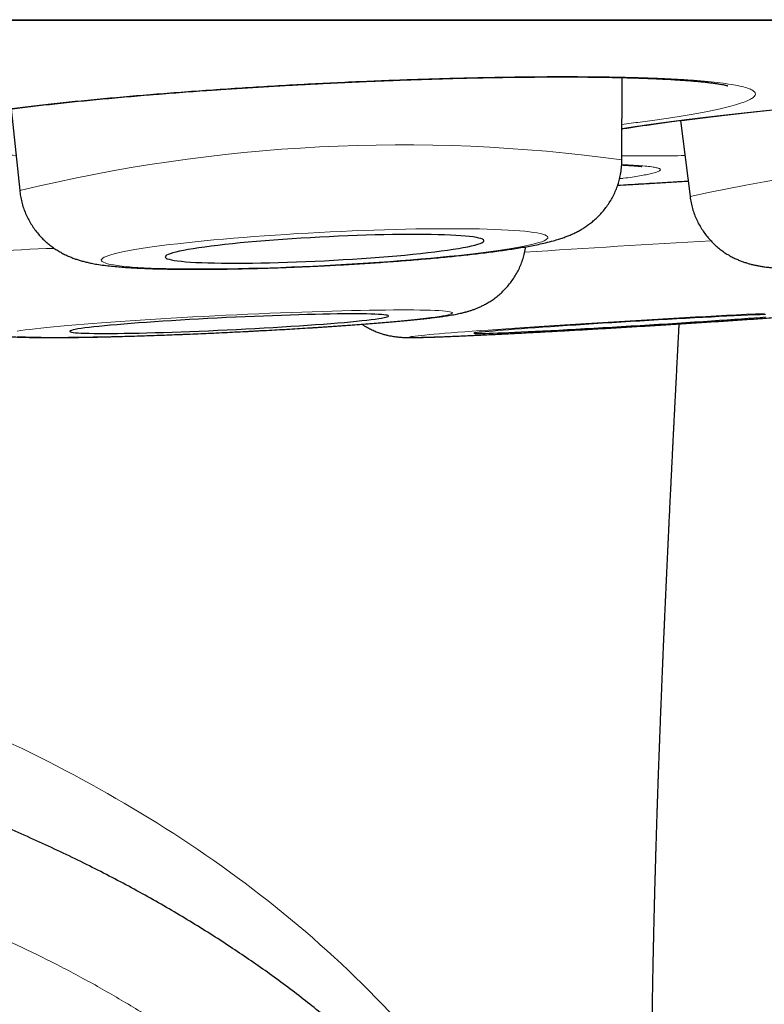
# Model space of a CAD drawing. Header units: millimetres. Extents: x 8 to 315, y 12 to 486.
# Tile 24 of 256: x 176.44 to 179.3, y 182.66 to 186.44. Entities that reach past the tile are written whole.
import ezdxf

# ---------------------------------------------------------------- set-up
doc = ezdxf.new("R2010")
doc.units = ezdxf.units.MM

msp = doc.modelspace()

# ---------------------------------------------------------------- linework, layer by layer
at = {"color": 252, "linetype": 'Continuous', "lineweight": 0}
msp.add_line((154.2591, 186.4406), (187.6547, 186.4406), dxfattribs=at)
at = {"color": 7, "linetype": 'Continuous', "lineweight": 30}
for p, q in [((154.2894, 186.4383), (187.6243, 186.4383)), ((178.7508, 185.9021), (178.7513, 186.2182)), ((176.4041, 186.0981), (176.4366, 185.7842)), ((178.9763, 186.0534), (179.0124, 185.7615))]:
    msp.add_line(p, q, dxfattribs=at)
at = {"color": 252, "linetype": 'Continuous', "lineweight": 0, "flags": 128}
for points in [[(177.6081, 185.4963), (177.6505, 185.4985), (177.6929, 185.5009), (177.735, 185.5034), (177.7768, 185.5061), (177.8182, 185.5089), (177.859, 185.5118), (177.8993, 185.5149), (177.9389, 185.518), (177.9776, 185.5213), (178.0154, 185.5246), (178.0523, 185.5281), (178.088, 185.5316), (178.1226, 185.5352), (178.1559, 185.5388), (178.1879, 185.5425), (178.2185, 185.5463), (178.2475, 185.55), (178.275, 185.5539), (178.3009, 185.5577), (178.3251, 185.5615), (178.3475, 185.5653), (178.3681, 185.5691), (178.3869, 185.5729), (178.4037, 185.5767), (178.4186, 185.5804), (178.4315, 185.5841), (178.4424, 185.5877), (178.4513, 185.5913), (178.4581, 185.5947), (178.4628, 185.5981), (178.4654, 185.6014), (178.4659, 185.6046), (178.4643, 185.6077), (178.4607, 185.6107), (178.4549, 185.6135), (178.4471, 185.6162), (178.4372, 185.6188), (178.4253, 185.6212), (178.4114, 185.6235), (178.3955, 185.6257), (178.3777, 185.6276), (178.358, 185.6294), (178.3365, 185.6311), (178.3132, 185.6325), (178.2882, 185.6338), (178.2615, 185.6349), (178.2332, 185.6359), (178.2034, 185.6366), (178.1721, 185.6372), (178.1394, 185.6375), (178.1055, 185.6377), (178.0703, 185.6377), (178.034, 185.6375), (177.9966, 185.6371), (177.9583, 185.6365), (177.9192, 185.6358), (177.8793, 185.6348), (177.8387, 185.6337), (177.7975, 185.6324), (177.7559, 185.6309), (177.7139, 185.6292), (177.6717, 185.6274), (177.6293, 185.6254), (177.5869, 185.6233), (177.5445, 185.621), (177.5023, 185.6185), (177.4603, 185.6159), (177.4187, 185.6132), (177.3776, 185.6103), (177.337, 185.6073), (177.2971, 185.6042), (177.2579, 185.601), (177.2196, 185.5977), (177.1822, 185.5943), (177.1459, 185.5909), (177.1108, 185.5873), (177.0768, 185.5837), (177.0441, 185.58), (177.0129, 185.5763), (176.983, 185.5725), (176.9548, 185.5687), (176.9281, 185.5649), (176.903, 185.5611), (176.8797, 185.5572), (176.8582, 185.5534), (176.8385, 185.5496), (176.8207, 185.5458), (176.8048, 185.5421), (176.7909, 185.5384), (176.779, 185.5348), (176.7691, 185.5312), (176.7613, 185.5277), (176.7556, 185.5242), (176.7519, 185.5209), (176.7503, 185.5176), (176.7508, 185.5145), (176.7535, 185.5115), (176.7582, 185.5086), (176.765, 185.5058), (176.7738, 185.5031), (176.7847, 185.5006), (176.7976, 185.4983), (176.8125, 185.496), (176.8294, 185.494), (176.8481, 185.4921), (176.8687, 185.4904), (176.8912, 185.4888), (176.9153, 185.4874), (176.9412, 185.4862), (176.9687, 185.4852), (176.9978, 185.4844), (177.0283, 185.4837), (177.0603, 185.4833), (177.0936, 185.483), (177.1282, 185.4829), (177.164, 185.483), (177.2008, 185.4833), (177.2386, 185.4838), (177.2774, 185.4845), (177.3169, 185.4853), (177.3572, 185.4864), (177.3981, 185.4876), (177.4395, 185.489), (177.4813, 185.4906), (177.5234, 185.4923), (177.5657, 185.4942), (177.6081, 185.4963)], [(178.0991, 185.3141), (178.098, 185.3156), (178.0948, 185.3171), (178.0895, 185.3185), (178.0821, 185.3197), (178.0726, 185.3209), (178.0611, 185.3219), (178.0477, 185.3228), (178.0322, 185.3235), (178.0148, 185.3242), (177.9955, 185.3247), (177.9744, 185.3251), (177.9514, 185.3254), (177.9268, 185.3255), (177.9004, 185.3255), (177.8724, 185.3254), (177.8429, 185.3252), (177.812, 185.3248), (177.7796, 185.3243), (177.7459, 185.3237), (177.711, 185.3229), (177.6749, 185.322), (177.6377, 185.321), (177.5996, 185.3199), (177.5606, 185.3187), (177.5209, 185.3174), (177.4804, 185.3159), (177.4394, 185.3143), (177.3979, 185.3127), (177.3559, 185.3109), (177.3138, 185.3091), (177.2714, 185.3071), (177.2289, 185.3051), (177.1865, 185.303), (177.1443, 185.3008), (177.1022, 185.2986), (177.0605, 185.2963), (177.0193, 185.2939), (176.9785, 185.2915), (176.9385, 185.289), (176.8991, 185.2865), (176.8606, 185.284), (176.8231, 185.2814), (176.7865, 185.2788), (176.7511, 185.2762), (176.7169, 185.2736), (176.6839, 185.271), (176.6524, 185.2684), (176.6222, 185.2658), (176.5936, 185.2632), (176.5665, 185.2607), (176.5411, 185.2581), (176.5175, 185.2556), (176.4956, 185.2532), (176.4755, 185.2508), (176.4573, 185.2484), (176.441, 185.2462), (176.4266, 185.2439)], [(176.4276, 185.2231), (176.4421, 185.2223), (176.4586, 185.2216), (176.4769, 185.221), (176.4971, 185.2205), (176.5192, 185.2202), (176.543, 185.22), (176.5685, 185.2199), (176.5957, 185.22), (176.6244, 185.2202), (176.6547, 185.2205), (176.6863, 185.2209), (176.7194, 185.2215), (176.7537, 185.2222), (176.7892, 185.223), (176.8258, 185.2239), (176.8635, 185.225), (176.902, 185.2261), (176.9414, 185.2274), (176.9816, 185.2288), (177.0223, 185.2303), (177.0636, 185.2319), (177.1053, 185.2337), (177.1474, 185.2355), (177.1897, 185.2374), (177.2321, 185.2393), (177.2746, 185.2414), (177.3169, 185.2435), (177.3591, 185.2458), (177.401, 185.248), (177.4425, 185.2504), (177.4835, 185.2528), (177.5239, 185.2552), (177.5636, 185.2577), (177.6025, 185.2602), (177.6406, 185.2628), (177.6776, 185.2653), (177.7136, 185.2679), (177.7485, 185.2705), (177.782, 185.2732), (177.8143, 185.2758), (177.8452, 185.2784), (177.8746, 185.281), (177.9024, 185.2835), (177.9287, 185.2861), (177.9532, 185.2886), (177.976, 185.2911), (177.997, 185.2935), (178.0162, 185.2959), (178.0334, 185.2982), (178.0487, 185.3004), (178.0621, 185.3026), (178.0734, 185.3047), (178.0827, 185.3068), (178.0899, 185.3087), (178.0951, 185.3106), (178.0982, 185.3124), (178.0991, 185.3141)], [(179.2984, 185.3126), (179.2635, 185.3108), (179.2275, 185.309), (179.1904, 185.307), (179.1523, 185.305), (179.1133, 185.3029), (179.0736, 185.3007), (179.0332, 185.2984), (178.9922, 185.2961), (178.9507, 185.2938), (178.9088, 185.2913), (178.8667, 185.2889), (178.8243, 185.2864), (178.7819, 185.2838), (178.7395, 185.2813), (178.6973, 185.2787), (178.6553, 185.2761), (178.6136, 185.2735), (178.5723, 185.2708), (178.5316, 185.2682), (178.4916, 185.2656), (178.4523, 185.2631), (178.4138, 185.2605), (178.3762, 185.258), (178.3397, 185.2555), (178.3042, 185.253), (178.27, 185.2506), (178.2371, 185.2483), (178.2055, 185.246), (178.1753, 185.2438), (178.1467, 185.2416), (178.1196, 185.2396), (178.0942, 185.2376), (178.0705, 185.2357), (178.0486, 185.2339), (178.0285, 185.2321), (178.0102, 185.2305), (177.9939, 185.229), (177.9795, 185.2276), (177.9672, 185.2263), (177.9568, 185.2251), (177.9485, 185.224), (177.9423, 185.2231), (177.9381, 185.2223), (177.936, 185.2215), (177.9361, 185.221), (177.9382, 185.2205), (177.9424, 185.2202), (177.9487, 185.22), (177.9571, 185.2199), (177.9675, 185.22), (177.98, 185.2202), (177.9944, 185.2205), (178.0108, 185.2209), (178.0291, 185.2215), (178.0493, 185.2222), (178.0713, 185.223), (178.095, 185.224), (178.1205, 185.225), (178.1476, 185.2262), (178.1763, 185.2275), (178.2065, 185.2289), (178.2381, 185.2304), (178.2711, 185.232), (178.3054, 185.2338), (178.3409, 185.2356), (178.3774, 185.2375), (178.415, 185.2395), (178.4536, 185.2415), (178.4929, 185.2437), (178.533, 185.2459), (178.5737, 185.2482), (178.615, 185.2505), (178.6567, 185.2529), (178.6987, 185.2554), (178.7409, 185.2578), (178.7833, 185.2604), (178.8257, 185.2629), (178.8681, 185.2655), (178.9102, 185.2681), (178.9521, 185.2707), (178.9936, 185.2733), (179.0346, 185.2759), (179.0749, 185.2785), (179.1147, 185.2811), (179.1536, 185.2837), (179.1916, 185.2862), (179.2287, 185.2887), (179.2647, 185.2912), (179.2995, 185.2936)]]:
    msp.add_lwpolyline(points, dxfattribs=at)
at = {"color": 7, "linetype": 'Continuous', "lineweight": 30, "flags": 128}
for points in [[(177.6081, 185.5146), (177.644, 185.5165), (177.6798, 185.5186), (177.7154, 185.5208), (177.7506, 185.5231), (177.7853, 185.5256), (177.8194, 185.5281), (177.8527, 185.5308), (177.8852, 185.5336), (177.9168, 185.5365), (177.9473, 185.5395), (177.9766, 185.5425), (178.0046, 185.5456), (178.0313, 185.5488), (178.0566, 185.552), (178.0802, 185.5552), (178.1023, 185.5584), (178.1226, 185.5617), (178.1412, 185.5649), (178.158, 185.5681), (178.1728, 185.5713), (178.1857, 185.5745), (178.1966, 185.5776), (178.2055, 185.5806), (178.2123, 185.5836), (178.217, 185.5865), (178.2197, 185.5893), (178.2202, 185.592), (178.2186, 185.5946), (178.2149, 185.5971), (178.2092, 185.5995), (178.2013, 185.6017), (178.1914, 185.6038), (178.1795, 185.6057), (178.1656, 185.6075), (178.1498, 185.6091), (178.1322, 185.6105), (178.1127, 185.6118), (178.0915, 185.6129), (178.0686, 185.6138), (178.0441, 185.6145), (178.0182, 185.615), (177.9908, 185.6154), (177.9621, 185.6156), (177.9322, 185.6155), (177.9011, 185.6153), (177.8691, 185.6149), (177.8361, 185.6143), (177.8024, 185.6135), (177.768, 185.6125), (177.733, 185.6114), (177.6977, 185.6101), (177.662, 185.6086), (177.6261, 185.6069), (177.5901, 185.6051), (177.5543, 185.6031), (177.5186, 185.601), (177.4832, 185.5987), (177.4482, 185.5963), (177.4138, 185.5938), (177.3801, 185.5912), (177.3471, 185.5884), (177.3151, 185.5856), (177.2841, 185.5827), (177.2541, 185.5797), (177.2254, 185.5766), (177.1981, 185.5735), (177.1721, 185.5703), (177.1476, 185.5671), (177.1248, 185.5639), (177.1035, 185.5606), (177.0841, 185.5574), (177.0664, 185.5542), (177.0506, 185.5509), (177.0367, 185.5478), (177.0248, 185.5446), (177.0149, 185.5415), (177.0071, 185.5385), (177.0013, 185.5356), (176.9976, 185.5327), (176.996, 185.53), (176.9966, 185.5273), (176.9992, 185.5248), (177.0039, 185.5224), (177.0107, 185.5201), (177.0196, 185.5179), (177.0305, 185.5159), (177.0434, 185.5141), (177.0583, 185.5124), (177.075, 185.5108), (177.0936, 185.5095), (177.1139, 185.5083), (177.136, 185.5073), (177.1597, 185.5065), (177.1849, 185.5059), (177.2116, 185.5054), (177.2396, 185.5052), (177.269, 185.5051), (177.2994, 185.5052), (177.331, 185.5055), (177.3635, 185.506), (177.3969, 185.5067), (177.431, 185.5076), (177.4656, 185.5087), (177.5008, 185.5099), (177.5364, 185.5113), (177.5722, 185.5129), (177.6081, 185.5146)], [(177.8534, 185.3022), (177.8523, 185.3035), (177.849, 185.3048), (177.8437, 185.3059), (177.8363, 185.3069), (177.8268, 185.3078), (177.8154, 185.3085), (177.8019, 185.3091), (177.7865, 185.3097), (177.7693, 185.31), (177.7502, 185.3103), (177.7294, 185.3104), (177.7068, 185.3104), (177.6827, 185.3103), (177.6571, 185.31), (177.63, 185.3096), (177.6015, 185.3091), (177.5719, 185.3084), (177.5411, 185.3077), (177.5092, 185.3068), (177.4765, 185.3058), (177.4429, 185.3046), (177.4086, 185.3034), (177.3738, 185.3021), (177.3385, 185.3006), (177.3028, 185.2991), (177.267, 185.2975), (177.231, 185.2958), (177.1951, 185.294), (177.1594, 185.2921), (177.1239, 185.2902), (177.0888, 185.2882), (177.0543, 185.2862), (177.0204, 185.2841), (176.9873, 185.2819), (176.955, 185.2798), (176.9237, 185.2776), (176.8936, 185.2754), (176.8646, 185.2732), (176.8369, 185.271), (176.8106, 185.2688), (176.7858, 185.2666), (176.7626, 185.2644), (176.741, 185.2623), (176.7211, 185.2601), (176.7031, 185.2581), (176.6869, 185.2561), (176.6726, 185.2541), (176.6602, 185.2522), (176.6499, 185.2504), (176.6416, 185.2487), (176.6353, 185.247), (176.6312, 185.2454), (176.6291, 185.244), (176.6292, 185.2426), (176.6314, 185.2413), (176.6357, 185.2401), (176.642, 185.2391), (176.6505, 185.2381), (176.6609, 185.2373), (176.6734, 185.2366), (176.6878, 185.2361), (176.7041, 185.2356), (176.7223, 185.2353), (176.7423, 185.2351), (176.764, 185.2351), (176.7873, 185.2351), (176.8122, 185.2353), (176.8386, 185.2357), (176.8664, 185.2361), (176.8954, 185.2367), (176.9257, 185.2374), (176.957, 185.2382), (176.9893, 185.2392), (177.0225, 185.2403), (177.0565, 185.2414), (177.091, 185.2427), (177.1261, 185.2441), (177.1616, 185.2456), (177.1974, 185.2472), (177.2333, 185.2488), (177.2692, 185.2506), (177.3051, 185.2524), (177.3407, 185.2543), (177.376, 185.2563), (177.4108, 185.2583), (177.445, 185.2604), (177.4786, 185.2625), (177.5113, 185.2646), (177.543, 185.2668), (177.5738, 185.269), (177.6034, 185.2712), (177.6317, 185.2734), (177.6587, 185.2756), (177.6843, 185.2778), (177.7083, 185.28), (177.7307, 185.2822), (177.7514, 185.2843), (177.7704, 185.2864), (177.7876, 185.2884), (177.8028, 185.2904), (177.8162, 185.2923), (177.8275, 185.2942), (177.8368, 185.296), (177.8441, 185.2977), (177.8493, 185.2993), (177.8524, 185.3008), (177.8534, 185.3022)], [(179.3023, 185.308), (179.2815, 185.3071), (179.259, 185.3062), (179.2349, 185.3051), (179.2093, 185.3039), (179.1823, 185.3026), (179.1539, 185.3012), (179.1243, 185.2997), (179.0935, 185.2981), (179.0617, 185.2964), (179.029, 185.2946), (178.9954, 185.2928), (178.9612, 185.2909), (178.9264, 185.2889), (178.8911, 185.2869), (178.8555, 185.2848), (178.8197, 185.2827), (178.7838, 185.2806), (178.7479, 185.2784), (178.7121, 185.2762), (178.6767, 185.274), (178.6416, 185.2718), (178.6071, 185.2696), (178.5732, 185.2674), (178.5401, 185.2652), (178.5078, 185.263), (178.4766, 185.2609), (178.4464, 185.2588), (178.4174, 185.2568), (178.3897, 185.2548), (178.3634, 185.2529), (178.3386, 185.2511), (178.3154, 185.2493), (178.2938, 185.2476), (178.2739, 185.246), (178.2558, 185.2445), (178.2396, 185.2431), (178.2252, 185.2418), (178.2129, 185.2405), (178.2025, 185.2395), (178.1942, 185.2385), (178.1879, 185.2376), (178.1837, 185.2369), (178.1816, 185.2363), (178.1817, 185.2358), (178.1838, 185.2354), (178.1881, 185.2352), (178.1944, 185.2351), (178.2028, 185.2351), (178.2132, 185.2352), (178.2256, 185.2355), (178.24, 185.2359), (178.2563, 185.2365), (178.2744, 185.2371), (178.2944, 185.2379), (178.316, 185.2388), (178.3393, 185.2398), (178.3641, 185.241), (178.3905, 185.2422), (178.4182, 185.2436), (178.4472, 185.245), (178.4774, 185.2466), (178.5087, 185.2482), (178.541, 185.2499), (178.5742, 185.2517), (178.6081, 185.2536), (178.6426, 185.2556), (178.6777, 185.2575), (178.7131, 185.2596), (178.7489, 185.2617), (178.7848, 185.2638), (178.8207, 185.266), (178.8565, 185.2682), (178.8921, 185.2704), (178.9274, 185.2726), (178.9622, 185.2748), (178.9964, 185.277), (179.0299, 185.2792), (179.0626, 185.2814), (179.0944, 185.2835), (179.1251, 185.2856), (179.1547, 185.2877), (179.1831, 185.2897), (179.2101, 185.2916), (179.2356, 185.2935), (179.2597, 185.2953), (179.2821, 185.297), (179.3029, 185.2987)]]:
    msp.add_lwpolyline(points, dxfattribs=at)
at = {"color": 252, "linetype": 'Continuous', "lineweight": 0}
for centre, radius, start, end in [((177.9051, 179.7334), 6.2264, 82.19412, 103.64142), ((180.7437, 177.724), 8.2217, 85.95413, 102.15562), ((176.5903, 183.3107), 2.2509, 90.5134, 103.3577), ((183.6921, 103.7138), 82.006, 93.214905, 93.716204)]:
    msp.add_arc(centre, radius, start, end, dxfattribs=at)
at = {"color": 7, "linetype": 'Continuous', "lineweight": 30}
for points, knots in [([(176.0037, 186.0255), (176.0037, 186.0255), (176.0034, 186.0254), (176.0045, 186.0259), (176.007, 186.0268), (176.0115, 186.0284), (176.0178, 186.0304), (176.0261, 186.0329), (176.0365, 186.0358), (176.049, 186.0391), (176.0635, 186.0426), (176.0802, 186.0464), (176.0989, 186.0503), (176.1196, 186.0545), (176.1424, 186.0588), (176.1673, 186.0633), (176.194, 186.0679), (176.2224, 186.0725), (176.2525, 186.0772), (176.2843, 186.0819), (176.3179, 186.0867), (176.353, 186.0915), (176.3896, 186.0963), (176.4278, 186.1011), (176.4674, 186.1059), (176.5083, 186.1107), (176.5505, 186.1154), (176.5939, 186.1201), (176.6386, 186.1248), (176.6842, 186.1294), (176.7309, 186.1339), (176.7787, 186.1384), (176.8275, 186.1429), (176.8772, 186.1472), (176.9207, 186.1509), (176.9567, 186.1538), (176.9929, 186.1567), (177.0367, 186.1602), (177.0893, 186.1641), (177.1423, 186.168), (177.1959, 186.1718), (177.2501, 186.1754), (177.3047, 186.179), (177.3597, 186.1824), (177.415, 186.1857), (177.4706, 186.1889), (177.5263, 186.1919), (177.5819, 186.1948), (177.6373, 186.1976), (177.6926, 186.2002), (177.7479, 186.2026), (177.803, 186.205), (177.8579, 186.2071), (177.9126, 186.2092), (177.9669, 186.211), (178.0208, 186.2127), (178.0742, 186.2143), (178.1271, 186.2157), (178.1792, 186.2169), (178.2304, 186.218), (178.2806, 186.2188), (178.33, 186.2196), (178.3788, 186.2201), (178.4268, 186.2205), (178.4739, 186.2208), (178.5201, 186.2208), (178.5652, 186.2207), (178.6091, 186.2205), (178.6517, 186.22), (178.6928, 186.2194), (178.7325, 186.2187), (178.7705, 186.2178), (178.8071, 186.2168), (178.8423, 186.2155), (178.8761, 186.2142), (178.9084, 186.2127), (178.9392, 186.2111), (178.9683, 186.2093), (178.9955, 186.2074), (179.0209, 186.2054), (179.0442, 186.2034), (179.0655, 186.2013), (179.0846, 186.1992), (179.1014, 186.197), (179.1161, 186.195), (179.1288, 186.1929), (179.139, 186.1911), (179.1466, 186.1895), (179.1521, 186.1883), (179.1555, 186.1874), (179.1572, 186.1869), (179.1571, 186.1869), (179.1571, 186.1869)], [0, 0, 0, 0, 0.001106, 0.008141, 0.015719, 0.023846, 0.032506, 0.041665, 0.051275, 0.061274, 0.071597, 0.082194, 0.092943, 0.103924, 0.115192, 0.126666, 0.13827, 0.149935, 0.161497, 0.173336, 0.185194, 0.197086, 0.209025, 0.221027, 0.233106, 0.245081, 0.257145, 0.269257, 0.281375, 0.293449, 0.305503, 0.317669, 0.329823, 0.341985, 0.354169, 0.361224, 0.367664, 0.379843, 0.391983, 0.404113, 0.416251, 0.428415, 0.44063, 0.45282, 0.465029, 0.477281, 0.489534, 0.501741, 0.513864, 0.526018, 0.538191, 0.550356, 0.562533, 0.574735, 0.586989, 0.599142, 0.611355, 0.6236, 0.635816, 0.647946, 0.659984, 0.67204, 0.684157, 0.696317, 0.708507, 0.720711, 0.73291, 0.745085, 0.757218, 0.769294, 0.781295, 0.793205, 0.805058, 0.816961, 0.82889, 0.840825, 0.852735, 0.864596, 0.87638, 0.888056, 0.899589, 0.91094, 0.922067, 0.932919, 0.943474, 0.954067, 0.964335, 0.97315, 0.981443, 0.989169, 0.996311, 1, 1, 1, 1]), ([(178.7509, 186.0215), (178.7525, 186.0217), (178.7631, 186.0234), (178.7843, 186.0267), (178.8146, 186.0313), (178.8466, 186.036), (178.8801, 186.0407), (178.9154, 186.0455), (178.9522, 186.0503), (178.9905, 186.0552), (179.0302, 186.0602), (179.0712, 186.0651), (179.1134, 186.0701), (179.157, 186.0751), (179.2017, 186.0801), (179.2474, 186.0851), (179.2941, 186.09), (179.3418, 186.095), (179.3906, 186.0999), (179.4403, 186.1048), (179.4899, 186.1096), (179.5322, 186.1136), (179.5749, 186.1176), (179.6189, 186.1216), (179.6717, 186.1263), (179.725, 186.1309), (179.7788, 186.1354), (179.8331, 186.1399), (179.8879, 186.1444), (179.943, 186.1487), (179.9984, 186.153), (180.0541, 186.1572), (180.1099, 186.1613), (180.1655, 186.1652), (180.221, 186.1691), (180.2763, 186.1728), (180.3316, 186.1764), (180.3867, 186.18), (180.4416, 186.1833), (180.4963, 186.1866), (180.5506, 186.1898), (180.6044, 186.1928), (180.6577, 186.1956), (180.7105, 186.1984), (180.7626, 186.2009), (180.8137, 186.2034), (180.8639, 186.2056), (180.9132, 186.2077), (180.9618, 186.2097), (181.0097, 186.2115), (181.0567, 186.2132), (181.1028, 186.2147), (181.1478, 186.216), (181.1916, 186.2172), (181.2341, 186.2182), (181.2751, 186.2191), (181.3147, 186.2198), (181.3527, 186.2203), (181.3892, 186.2206), (181.4243, 186.2208), (181.4581, 186.2208), (181.4904, 186.2207), (181.5212, 186.2204), (181.5503, 186.22), (181.5776, 186.2194), (181.603, 186.2186), (181.6265, 186.2178), (181.648, 186.2168), (181.6673, 186.2157), (181.6844, 186.2146), (181.6994, 186.2134), (181.7124, 186.2121), (181.7228, 186.211), (181.7306, 186.2099), (181.7362, 186.2091), (181.7397, 186.2085), (181.7416, 186.2081), (181.7414, 186.2081), (181.7414, 186.2081)], [0, 0, 0, 0, 0.002345, 0.015874, 0.029397, 0.042861, 0.056564, 0.070288, 0.08405, 0.09787, 0.111753, 0.125572, 0.139437, 0.153365, 0.16731, 0.181213, 0.195059, 0.208996, 0.222964, 0.236932, 0.250919, 0.264096, 0.271489, 0.285474, 0.299414, 0.313342, 0.327279, 0.341244, 0.355268, 0.369262, 0.383278, 0.397341, 0.411406, 0.425417, 0.439331, 0.453282, 0.467255, 0.481219, 0.495195, 0.509202, 0.523268, 0.537222, 0.55124, 0.565298, 0.579325, 0.593256, 0.607084, 0.62093, 0.634845, 0.648813, 0.662817, 0.676839, 0.69086, 0.704857, 0.718812, 0.732706, 0.74652, 0.760236, 0.773893, 0.787602, 0.801348, 0.815111, 0.828859, 0.842563, 0.856194, 0.869716, 0.883093, 0.896281, 0.909232, 0.921887, 0.934319, 0.946678, 0.958671, 0.968945, 0.978574, 0.98749, 0.995662, 1, 1, 1, 1]), ([(177.6081, 185.4955), (177.6153, 185.4958), (177.6362, 185.4969), (177.6708, 185.4988), (177.7118, 185.5011), (177.7526, 185.5037), (177.7931, 185.5063), (177.8333, 185.509), (177.873, 185.5119), (177.9122, 185.5149), (177.9508, 185.518), (177.9888, 185.5212), (178.0261, 185.5245), (178.0626, 185.5279), (178.0982, 185.5314), (178.133, 185.5349), (178.1669, 185.5386), (178.1998, 185.5424), (178.2317, 185.5462), (178.2626, 185.5502), (178.2925, 185.5542), (178.3215, 185.5584), (178.3495, 185.5627), (178.3769, 185.5673), (178.4038, 185.5721), (178.4307, 185.5775), (178.4589, 185.5837), (178.4845, 185.5902), (178.5068, 185.5967), (178.5242, 185.6025), (178.5401, 185.6084), (178.5549, 185.6145), (178.5693, 185.6211), (178.5834, 185.6283), (178.5976, 185.6363), (178.6119, 185.6454), (178.6263, 185.6556), (178.6408, 185.6672), (178.6553, 185.6802), (178.6695, 185.6946), (178.6831, 185.7104), (178.6959, 185.7275), (178.7077, 185.7458), (178.7184, 185.7652), (178.7277, 185.7854), (178.7355, 185.8065), (178.742, 185.8288), (178.747, 185.8524), (178.7499, 185.8769), (178.751, 185.8935), (178.7507, 185.9019), (178.7507, 185.9021)], [0, 0, 0, 0, 0.013081, 0.037942, 0.062806, 0.087678, 0.11256, 0.137458, 0.162377, 0.187322, 0.212299, 0.237317, 0.262382, 0.287506, 0.3127, 0.33798, 0.363365, 0.388877, 0.414549, 0.440421, 0.466551, 0.493017, 0.519935, 0.547482, 0.575947, 0.605845, 0.63822, 0.675613, 0.699094, 0.71923, 0.736649, 0.752138, 0.766333, 0.779709, 0.792628, 0.805369, 0.818104, 0.830955, 0.844014, 0.857306, 0.870808, 0.884473, 0.898254, 0.91211, 0.926014, 0.939945, 0.953892, 0.969307, 0.98456, 0.999615, 1, 1, 1, 1]), ([(179.0125, 185.7615), (179.0125, 185.7612), (179.0132, 185.7531), (179.0163, 185.7373), (179.0217, 185.7146), (179.029, 185.6927), (179.0378, 185.6716), (179.048, 185.6516), (179.0595, 185.6326), (179.0721, 185.6147), (179.0857, 185.5981), (179.1002, 185.5828), (179.1153, 185.5688), (179.1308, 185.5563), (179.1465, 185.5452), (179.162, 185.5355), (179.1773, 185.5272), (179.192, 185.5201), (179.2062, 185.5142), (179.2198, 185.5091), (179.233, 185.5049), (179.2459, 185.5012), (179.2587, 185.4981), (179.2718, 185.4954), (179.2857, 185.4929), (179.3013, 185.4906), (179.3205, 185.4883), (179.3432, 185.4862), (179.3682, 185.4846), (179.3934, 185.4834), (179.419, 185.4826), (179.4456, 185.482), (179.4736, 185.4817), (179.5022, 185.4817), (179.5317, 185.4818), (179.5621, 185.4821), (179.5935, 185.4826), (179.6259, 185.4833), (179.6592, 185.4842), (179.6935, 185.4852), (179.7286, 185.4864), (179.7646, 185.4878), (179.8015, 185.4893), (179.839, 185.4909), (179.8772, 185.4928), (179.916, 185.4947), (179.9553, 185.4968), (179.9951, 185.4991), (180.0352, 185.5014), (180.0757, 185.5039), (180.1163, 185.5066), (180.1571, 185.5093), (180.198, 185.5122), (180.2388, 185.5151), (180.2795, 185.5182), (180.3201, 185.5213), (180.3604, 185.5246), (180.4003, 185.5279), (180.4398, 185.5313), (180.4788, 185.5348), (180.5173, 185.5383), (180.5551, 185.5419), (180.5921, 185.5455), (180.6284, 185.5492), (180.6639, 185.5529), (180.6985, 185.5567), (180.7321, 185.5605), (180.7646, 185.5643), (180.7962, 185.5682), (180.8267, 185.572), (180.8561, 185.5759), (180.8844, 185.5799), (180.9116, 185.5839), (180.9378, 185.5879), (180.9632, 185.5921), (180.988, 185.5965), (181.0126, 185.6012), (181.0385, 185.6066), (181.062, 185.6123), (181.0823, 185.6179), (181.0978, 185.6227), (181.1115, 185.6275), (181.1246, 185.6325), (181.1375, 185.638), (181.1504, 185.6441), (181.1636, 185.651), (181.1772, 185.659), (181.1912, 185.6681), (181.2055, 185.6786), (181.22, 185.6906), (181.2344, 185.704), (181.2485, 185.7191), (181.2619, 185.7355), (181.2744, 185.7531), (181.2858, 185.7719), (181.2958, 185.7917), (181.3045, 185.8123), (181.3117, 185.8335), (181.3174, 185.856), (181.3215, 185.8797), (181.3238, 185.9038), (181.3237, 185.9196), (181.3237, 185.9273)], [0, 0, 0, 0, 0.0002815, 0.007467, 0.0145697, 0.0215928, 0.0285386, 0.0354081, 0.0422004, 0.0489131, 0.0555415, 0.0620772, 0.0685076, 0.0748155, 0.0809804, 0.0869851, 0.0928257, 0.0985234, 0.1041319, 0.1097375, 0.1154308, 0.1213364, 0.1276238, 0.134511, 0.1423016, 0.1514701, 0.1628941, 0.1786526, 0.1947826, 0.2093252, 0.2229529, 0.2373396, 0.2510915, 0.2644452, 0.277537, 0.2904453, 0.3032194, 0.3158921, 0.3284865, 0.3410192, 0.3535026, 0.3659463, 0.3783576, 0.3907423, 0.4031052, 0.4154502, 0.4277805, 0.440099, 0.4524079, 0.4647095, 0.4770055, 0.4892979, 0.5015881, 0.5138778, 0.5261681, 0.5384606, 0.5507567, 0.5630583, 0.5753671, 0.5876851, 0.6000146, 0.6123583, 0.6247191, 0.6371006, 0.6495072, 0.661944, 0.6744177, 0.6869364, 0.6995108, 0.7121546, 0.7248867, 0.7377326, 0.7507288, 0.7639293, 0.777418, 0.7913351, 0.8059377, 0.8217749, 0.840358, 0.8520801, 0.8610057, 0.868763, 0.8756583, 0.8819874, 0.8879779, 0.893809, 0.8996135, 0.9054695, 0.911465, 0.917643, 0.9240053, 0.9305249, 0.9371627, 0.9438818, 0.9506543, 0.9574606, 0.9642882, 0.9711291, 0.9779785, 0.985546, 0.9930304, 1, 1, 1, 1]), ([(178.7499, 185.8824), (178.7537, 185.8823), (178.7636, 185.8818), (178.7776, 185.881), (178.7918, 185.8801), (178.8037, 185.8792), (178.813, 185.8783), (178.8198, 185.8776), (178.8244, 185.877), (178.827, 185.8766), (178.828, 185.8764), (178.8278, 185.8765), (178.8277, 185.8765)], [0, 0, 0, 0, 0.083899, 0.220582, 0.354505, 0.484904, 0.610801, 0.718061, 0.818251, 0.910644, 0.994891, 1, 1, 1, 1]), ([(178.7345, 185.8045), (178.7494, 185.8054), (178.783, 185.8074), (178.8353, 185.8106), (178.8914, 185.8139), (178.9474, 185.8172), (178.9854, 185.8194), (179.0045, 185.8205), (179.0051, 185.8205)], [0, 0, 0, 0, 0.164931, 0.3712189, 0.5781714, 0.7855509, 0.9931131, 1, 1, 1, 1]), ([(176.4367, 185.7841), (176.4376, 185.777), (176.4394, 185.7622), (176.4443, 185.74), (176.4508, 185.7178), (176.459, 185.6963), (176.4686, 185.6759), (176.4796, 185.6564), (176.4917, 185.6381), (176.5048, 185.621), (176.5188, 185.6051), (176.5334, 185.5907), (176.5485, 185.5776), (176.5638, 185.5659), (176.579, 185.5556), (176.5941, 185.5466), (176.6089, 185.5388), (176.6235, 185.532), (176.6378, 185.5261), (176.6519, 185.5209), (176.6662, 185.5162), (176.6809, 185.512), (176.6967, 185.5081), (176.7143, 185.5044), (176.7358, 185.5005), (176.7609, 185.4969), (176.7884, 185.4937), (176.816, 185.4911), (176.8437, 185.489), (176.8724, 185.4872), (176.9023, 185.4857), (176.9327, 185.4845), (176.9638, 185.4835), (176.9957, 185.4828), (177.0285, 185.4822), (177.0622, 185.4819), (177.0967, 185.4817), (177.1321, 185.4817), (177.1684, 185.4819), (177.2054, 185.4823), (177.2431, 185.4828), (177.2815, 185.4836), (177.3205, 185.4845), (177.36, 185.4855), (177.4, 185.4867), (177.4403, 185.4881), (177.481, 185.4897), (177.5219, 185.4914), (177.5623, 185.4932), (177.591, 185.4946), (177.606, 185.4954), (177.6081, 185.4955)], [0, 0, 0, 0, 0.013185, 0.027734, 0.042127, 0.056371, 0.07047, 0.084425, 0.098232, 0.111883, 0.125365, 0.138661, 0.151748, 0.164613, 0.177261, 0.189734, 0.202129, 0.21459, 0.227271, 0.240429, 0.254391, 0.269588, 0.286624, 0.306432, 0.330677, 0.362873, 0.396554, 0.426593, 0.454683, 0.484318, 0.51258, 0.539966, 0.566766, 0.593152, 0.619232, 0.64508, 0.670746, 0.69627, 0.721678, 0.746993, 0.772232, 0.797409, 0.822535, 0.847619, 0.872669, 0.897691, 0.922692, 0.947677, 0.97265, 0.9963, 1, 1, 1, 1]), ([(176.0703, 185.5007), (176.0703, 185.5002), (176.0709, 185.4919), (176.0736, 185.4759), (176.0786, 185.4532), (176.0854, 185.4312), (176.0937, 185.41), (176.1035, 185.3898), (176.1146, 185.3706), (176.1269, 185.3525), (176.1402, 185.3356), (176.1545, 185.32), (176.1694, 185.3057), (176.1849, 185.2928), (176.2006, 185.2813), (176.2164, 185.2713), (176.2318, 185.2627), (176.2466, 185.2555), (176.2607, 185.2495), (176.2739, 185.2446), (176.2863, 185.2405), (176.2981, 185.2372), (176.3093, 185.2344), (176.3202, 185.2321), (176.3311, 185.2301), (176.3424, 185.2283), (176.3549, 185.2266), (176.3698, 185.225), (176.3885, 185.2235), (176.4098, 185.2222), (176.4325, 185.2212), (176.4553, 185.2205), (176.4793, 185.22), (176.5047, 185.2196), (176.5309, 185.2194), (176.5581, 185.2193), (176.5863, 185.2194), (176.6157, 185.2196), (176.6461, 185.2199), (176.6777, 185.2204), (176.7103, 185.2209), (176.7439, 185.2216), (176.7784, 185.2224), (176.8139, 185.2233), (176.8502, 185.2243), (176.8873, 185.2254), (176.9251, 185.2266), (176.9635, 185.2279), (177.0025, 185.2293), (177.0419, 185.2308), (177.0818, 185.2324), (177.122, 185.2341), (177.1624, 185.2359), (177.203, 185.2377), (177.2436, 185.2397), (177.2843, 185.2417), (177.3248, 185.2437), (177.3652, 185.2458), (177.4053, 185.248), (177.4451, 185.2503), (177.4845, 185.2526), (177.5234, 185.2549), (177.5617, 185.2573), (177.5993, 185.2597), (177.6362, 185.2622), (177.6724, 185.2647), (177.7076, 185.2672), (177.742, 185.2697), (177.7753, 185.2723), (177.8076, 185.2748), (177.8388, 185.2774), (177.8689, 185.28), (177.8978, 185.2826), (177.9255, 185.2852), (177.952, 185.2878), (177.9774, 185.2904), (178.0015, 185.2931), (178.0247, 185.2958), (178.047, 185.2986), (178.069, 185.3017), (178.0918, 185.3052), (178.1129, 185.3089), (178.1311, 185.3128), (178.145, 185.3161), (178.1565, 185.3192), (178.1678, 185.3227), (178.1792, 185.3265), (178.1909, 185.3309), (178.2032, 185.3361), (178.2162, 185.3423), (178.23, 185.3496), (178.2445, 185.3582), (178.2596, 185.3685), (178.2749, 185.3804), (178.2902, 185.3938), (178.305, 185.4088), (178.3191, 185.4252), (178.3321, 185.4428), (178.3439, 185.4615), (178.3544, 185.4811), (178.3635, 185.5015), (178.371, 185.5226), (178.3772, 185.5448), (178.3799, 185.5602), (178.3813, 185.5682)], [0, 0, 0, 0, 0.000446, 0.007596, 0.014661, 0.021643, 0.028546, 0.035368, 0.04211, 0.048768, 0.055339, 0.061814, 0.068183, 0.074427, 0.080519, 0.086427, 0.092116, 0.097563, 0.10278, 0.10782, 0.112774, 0.117765, 0.122894, 0.128328, 0.134273, 0.141001, 0.148923, 0.158768, 0.172216, 0.189057, 0.203564, 0.217102, 0.231415, 0.245059, 0.258305, 0.271298, 0.28412, 0.296818, 0.309425, 0.321963, 0.334446, 0.346886, 0.359292, 0.371671, 0.384026, 0.396364, 0.408685, 0.420995, 0.433294, 0.445584, 0.457868, 0.470146, 0.482421, 0.494693, 0.506963, 0.519233, 0.531503, 0.543775, 0.556048, 0.568326, 0.580608, 0.592896, 0.605192, 0.617497, 0.629814, 0.642145, 0.654492, 0.666859, 0.679251, 0.691673, 0.704131, 0.716634, 0.729195, 0.741829, 0.754558, 0.767414, 0.780445, 0.793726, 0.807386, 0.821666, 0.837099, 0.855297, 0.867802, 0.875515, 0.882265, 0.888258, 0.893771, 0.899026, 0.904205, 0.909407, 0.914763, 0.920366, 0.926257, 0.932422, 0.938806, 0.945345, 0.951987, 0.958695, 0.965445, 0.972222, 0.979018, 0.985826, 0.992643, 1, 1, 1, 1]), ([(177.7524, 185.2705), (177.7552, 185.2686), (177.7633, 185.2631), (177.7774, 185.2553), (177.794, 185.2471), (177.8102, 185.2403), (177.8255, 185.2349), (177.8396, 185.2307), (177.8523, 185.2276), (177.8634, 185.2253), (177.8732, 185.2236), (177.882, 185.2224), (177.8899, 185.2214), (177.8973, 185.2208), (177.9043, 185.2203), (177.9113, 185.2199), (177.9188, 185.2196), (177.9277, 185.2194), (177.9395, 185.2193), (177.9536, 185.2194), (177.9698, 185.2197), (177.9867, 185.2201), (178.005, 185.2206), (178.025, 185.2212), (178.0462, 185.222), (178.0688, 185.2228), (178.0927, 185.2238), (178.1179, 185.2249), (178.1445, 185.226), (178.1724, 185.2273), (178.2015, 185.2286), (178.2319, 185.2301), (178.2635, 185.2316), (178.2961, 185.2332), (178.3298, 185.235), (178.3645, 185.2368), (178.4, 185.2386), (178.4364, 185.2406), (178.4736, 185.2426), (178.5114, 185.2447), (178.5498, 185.2468), (178.5888, 185.249), (178.6282, 185.2512), (178.6679, 185.2535), (178.7079, 185.2559), (178.7481, 185.2582), (178.7884, 185.2606), (178.8286, 185.2631), (178.8688, 185.2655), (178.9089, 185.268), (178.9487, 185.2705), (178.9882, 185.2729), (179.0272, 185.2754), (179.0658, 185.2779), (179.1037, 185.2804), (179.141, 185.2828), (179.1776, 185.2853), (179.2133, 185.2877), (179.2482, 185.29), (179.2821, 185.2924), (179.315, 185.2947), (179.3467, 185.2969), (179.3773, 185.2991), (179.4067, 185.3013), (179.4348, 185.3034), (179.4616, 185.3054), (179.4871, 185.3074), (179.5111, 185.3093), (179.5337, 185.3111), (179.5549, 185.3129), (179.5746, 185.3146), (179.593, 185.3163), (179.6101, 185.3179), (179.6261, 185.3195), (179.6418, 185.3212), (179.6552, 185.3229), (179.6663, 185.3244), (179.6746, 185.3257), (179.6819, 185.327), (179.6893, 185.3284), (179.697, 185.3301), (179.7054, 185.3322), (179.7147, 185.3347), (179.7252, 185.3379), (179.7369, 185.342), (179.7503, 185.3473), (179.7652, 185.3541), (179.7814, 185.3627), (179.7982, 185.373), (179.815, 185.385), (179.8315, 185.3985), (179.8472, 185.4134), (179.8619, 185.4297), (179.8756, 185.447), (179.8879, 185.4655), (179.8971, 185.4812), (179.9016, 185.491), (179.9031, 185.4941)], [0, 0, 0, 0, 0.003355, 0.00976, 0.015952, 0.021864, 0.027403, 0.032487, 0.037098, 0.041312, 0.04527, 0.049142, 0.053103, 0.0573, 0.061962, 0.067372, 0.073941, 0.082383, 0.094343, 0.111763, 0.126595, 0.140586, 0.155385, 0.169628, 0.183559, 0.197301, 0.21092, 0.224455, 0.237928, 0.251356, 0.264749, 0.278116, 0.291462, 0.304791, 0.318107, 0.331412, 0.344708, 0.357997, 0.371279, 0.384557, 0.39783, 0.4111, 0.424368, 0.437633, 0.450896, 0.464159, 0.47742, 0.490682, 0.503944, 0.517206, 0.530468, 0.543733, 0.556999, 0.570267, 0.583538, 0.596813, 0.610092, 0.623376, 0.636666, 0.649964, 0.663271, 0.676589, 0.68992, 0.703268, 0.716636, 0.730031, 0.743459, 0.75693, 0.770459, 0.784067, 0.797786, 0.81167, 0.825811, 0.840388, 0.855803, 0.873309, 0.883869, 0.890604, 0.896446, 0.901447, 0.905911, 0.910097, 0.914228, 0.918442, 0.922965, 0.927983, 0.933605, 0.939805, 0.946429, 0.953319, 0.960372, 0.96753, 0.974757, 0.98203, 0.989337, 0.996668, 1, 1, 1, 1]), ([(178.8663, 182.5258), (178.8663, 182.5275), (178.8664, 182.5355), (178.8666, 182.5473), (178.8667, 182.56), (178.8669, 182.5715), (178.867, 182.5828), (178.8672, 182.5937), (178.8673, 182.6048), (178.8675, 182.615), (178.8676, 182.624), (178.8677, 182.6316), (178.8678, 182.6388), (178.868, 182.6461), (178.8681, 182.6537), (178.8682, 182.6621), (178.8683, 182.6712), (178.8685, 182.681), (178.8687, 182.691), (178.8688, 182.7005), (178.869, 182.7093), (178.8691, 182.7172), (178.8692, 182.7245), (178.8694, 182.7326), (178.8696, 182.7423), (178.8698, 182.7543), (178.87, 182.7663), (178.8702, 182.7775), (178.8704, 182.7871), (178.8706, 182.7958), (178.8707, 182.8037), (178.8708, 182.811), (178.871, 182.8185), (178.8712, 182.8274), (178.8714, 182.8383), (178.8717, 182.8509), (178.8719, 182.8636), (178.8722, 182.8748), (178.8724, 182.8841), (178.8725, 182.8917), (178.8727, 182.8989), (178.8729, 182.907), (178.8731, 182.9166), (178.8733, 182.928), (178.8736, 182.9401), (178.8739, 182.9522), (178.8741, 182.9634), (178.8744, 182.9729), (178.8746, 182.981), (178.8747, 182.9886), (178.8749, 182.9967), (178.8752, 183.0057), (178.8754, 183.0157), (178.8757, 183.0264), (178.8759, 183.0368), (178.8762, 183.0463), (178.8764, 183.0548), (178.8766, 183.0625), (178.8768, 183.0695), (178.8769, 183.0765), (178.8771, 183.0842), (178.8774, 183.093), (178.8776, 183.103), (178.8779, 183.1138), (178.8782, 183.1246), (178.8785, 183.1348), (178.8788, 183.1441), (178.879, 183.1523), (178.8792, 183.16), (178.8794, 183.1682), (178.8797, 183.1778), (178.88, 183.1892), (178.8804, 183.2017), (178.8808, 183.2146), (178.8811, 183.227), (178.8814, 183.2377), (178.8817, 183.2467), (178.8819, 183.2545), (178.8822, 183.2627), (178.8825, 183.2717), (178.8828, 183.2819), (178.8831, 183.2928), (178.8834, 183.3036), (178.8838, 183.3145), (178.8841, 183.325), (178.8844, 183.3352), (178.8847, 183.3445), (178.885, 183.3537), (178.8854, 183.3659), (178.8859, 183.3812), (178.8865, 183.399), (178.887, 183.4164), (178.8876, 183.4331), (178.8882, 183.4495), (178.8887, 183.466), (178.8893, 183.4835), (178.89, 183.5022), (178.8906, 183.5219), (178.8913, 183.5416), (178.892, 183.5606), (178.8926, 183.5767), (178.8931, 183.5898), (178.8935, 183.6006), (178.8939, 183.6117), (178.8943, 183.6239), (178.8948, 183.6373), (178.8953, 183.6512), (178.8959, 183.6654), (178.8964, 183.679), (178.8969, 183.6921), (178.8974, 183.7048), (178.8978, 183.7177), (178.8984, 183.7324), (178.899, 183.7487), (178.8997, 183.7666), (178.9004, 183.7846), (178.9011, 183.8), (178.9016, 183.8128), (178.902, 183.8227), (178.9024, 183.8325), (178.9028, 183.8429), (178.9032, 183.8537), (178.9037, 183.8649), (178.9041, 183.8763), (178.9046, 183.8882), (178.9051, 183.8997), (178.9055, 183.9103), (178.9059, 183.9197), (178.9063, 183.9285), (178.9067, 183.938), (178.9071, 183.9489), (178.9077, 183.9616), (178.9082, 183.9751), (178.9088, 183.9887), (178.9093, 184.0015), (178.9098, 184.013), (178.9103, 184.0233), (178.9107, 184.0331), (178.9111, 184.0436), (178.9116, 184.0545), (178.9121, 184.0658), (178.9126, 184.0771), (178.9131, 184.0885), (178.9135, 184.0991), (178.9139, 184.108), (178.9143, 184.1154), (178.9145, 184.1214), (178.9148, 184.1272), (178.9151, 184.1335), (178.9154, 184.1409), (178.9158, 184.1495), (178.9162, 184.1592), (178.9167, 184.1695), (178.9171, 184.1804), (178.9176, 184.1911), (178.9181, 184.2014), (178.9185, 184.2106), (178.9189, 184.2191), (178.9193, 184.2274), (178.9197, 184.237), (178.9202, 184.2485), (178.9208, 184.2619), (178.9215, 184.276), (178.9221, 184.29), (178.9227, 184.303), (178.9233, 184.315), (178.9238, 184.3263), (178.9243, 184.3377), (178.9249, 184.3514), (178.9257, 184.3673), (178.9265, 184.3849), (178.9273, 184.4019), (178.9281, 184.418), (178.9288, 184.4334), (178.9295, 184.4483), (178.9303, 184.4647), (178.9311, 184.4822), (178.932, 184.5011), (178.9329, 184.5204), (178.934, 184.5422), (178.9351, 184.5662), (178.9364, 184.5915), (178.9375, 184.6158), (178.9385, 184.6344), (178.9391, 184.6476), (178.9395, 184.656), (178.9399, 184.6649), (178.9404, 184.6748), (178.941, 184.6859), (178.9416, 184.6981), (178.9422, 184.7113), (178.9429, 184.725), (178.9436, 184.7382), (178.9442, 184.7504), (178.9447, 184.7615), (178.9453, 184.7728), (178.9459, 184.7852), (178.9466, 184.7989), (178.9473, 184.8125), (178.9479, 184.8252), (178.9484, 184.836), (178.9489, 184.8456), (178.9493, 184.8538), (178.9497, 184.8607), (178.95, 184.867), (178.9503, 184.8737), (178.9507, 184.8815), (178.9512, 184.8906), (178.9517, 184.9012), (178.9523, 184.9126), (178.953, 184.9253), (178.9536, 184.9383), (178.9543, 184.9512), (178.9548, 184.9624), (178.9554, 184.9725), (178.9559, 184.9823), (178.9564, 184.993), (178.957, 185.0048), (178.9576, 185.0174), (178.9583, 185.0299), (178.9589, 185.0414), (178.9594, 185.0513), (178.9598, 185.0601), (178.9603, 185.0689), (178.9608, 185.079), (178.9614, 185.0904), (178.962, 185.1025), (178.9626, 185.1146), (178.9632, 185.1259), (178.9637, 185.1363), (178.9643, 185.1462), (178.9648, 185.1563), (178.9654, 185.1675), (178.966, 185.1799), (178.9667, 185.1926), (178.9673, 185.2052), (178.9679, 185.2171), (178.9685, 185.2284), (178.969, 185.2385), (178.9695, 185.2475), (178.9699, 185.2552), (178.9703, 185.2623), (178.9705, 185.2677), (178.9707, 185.271), (178.9708, 185.2719)], [0, 0, 0, 0, 0.001851, 0.00854, 0.01466, 0.020869, 0.025947, 0.031202, 0.036615, 0.041724, 0.045445, 0.048839, 0.051907, 0.054815, 0.058075, 0.061655, 0.06561, 0.069941, 0.074422, 0.078621, 0.082432, 0.085857, 0.088895, 0.09187, 0.096347, 0.101488, 0.107292, 0.111792, 0.115903, 0.119625, 0.122958, 0.125914, 0.128992, 0.132461, 0.137332, 0.142807, 0.148425, 0.153447, 0.156967, 0.160113, 0.162966, 0.166088, 0.170291, 0.175025, 0.180283, 0.185437, 0.190061, 0.194153, 0.197239, 0.200188, 0.203512, 0.207226, 0.21133, 0.215823, 0.220321, 0.2241, 0.227552, 0.230676, 0.233471, 0.236171, 0.23919, 0.24285, 0.246898, 0.251334, 0.25586, 0.260003, 0.263693, 0.267008, 0.269948, 0.272896, 0.276896, 0.281428, 0.286492, 0.291831, 0.296797, 0.301356, 0.304509, 0.307444, 0.310586, 0.314161, 0.31817, 0.322597, 0.326922, 0.330889, 0.335371, 0.339288, 0.342711, 0.346262, 0.350086, 0.356876, 0.364006, 0.370726, 0.37702, 0.383222, 0.389525, 0.395945, 0.403249, 0.410825, 0.418357, 0.425542, 0.43234, 0.43645, 0.440326, 0.444407, 0.448952, 0.453961, 0.459362, 0.464517, 0.469731, 0.474468, 0.479004, 0.48375, 0.48871, 0.495165, 0.501715, 0.50834, 0.514802, 0.518602, 0.522199, 0.525598, 0.529264, 0.53349, 0.537251, 0.541366, 0.545808, 0.550031, 0.553818, 0.557171, 0.560127, 0.563171, 0.567321, 0.571834, 0.576708, 0.581701, 0.586239, 0.590299, 0.593882, 0.597095, 0.600713, 0.604891, 0.608564, 0.612582, 0.616763, 0.62048, 0.623681, 0.62614, 0.628175, 0.629969, 0.632136, 0.634728, 0.637686, 0.641053, 0.644789, 0.648397, 0.652334, 0.655883, 0.659043, 0.661814, 0.664541, 0.667601, 0.671712, 0.676302, 0.681315, 0.68614, 0.690601, 0.694629, 0.698309, 0.702045, 0.706189, 0.71217, 0.718192, 0.723887, 0.729257, 0.734366, 0.739347, 0.744205, 0.75067, 0.756835, 0.763005, 0.769801, 0.778318, 0.786685, 0.794712, 0.802141, 0.804877, 0.807513, 0.810345, 0.813552, 0.817134, 0.821092, 0.825424, 0.829872, 0.834333, 0.838225, 0.84158, 0.845044, 0.849052, 0.853447, 0.858229, 0.862052, 0.865513, 0.868543, 0.871144, 0.873316, 0.875111, 0.877154, 0.879621, 0.882516, 0.885839, 0.889582, 0.893316, 0.897809, 0.901854, 0.90545, 0.908304, 0.911296, 0.914626, 0.918293, 0.922297, 0.926357, 0.92992, 0.93297, 0.935508, 0.938079, 0.941164, 0.944762, 0.948608, 0.952391, 0.955872, 0.959051, 0.96193, 0.964962, 0.968331, 0.972108, 0.976294, 0.979869, 0.983615, 0.987049, 0.990095, 0.992802, 0.995105, 0.997038, 0.999227, 1, 1, 1, 1]), ([(178.7589, 180.9469), (178.7523, 180.9672), (178.7372, 181.0136), (178.7116, 181.0853), (178.6826, 181.1616), (178.652, 181.2366), (178.62, 181.3102), (178.5868, 181.3823), (178.5521, 181.453), (178.516, 181.5225), (178.4781, 181.5914), (178.4387, 181.6594), (178.3979, 181.7263), (178.3558, 181.7919), (178.3122, 181.8564), (178.2671, 181.92), (178.2203, 181.983), (178.1719, 182.0451), (178.122, 182.1064), (178.0703, 182.167), (178.0172, 182.2265), (177.9628, 182.2848), (177.907, 182.3421), (177.8494, 182.3987), (177.79, 182.4547), (177.7287, 182.5101), (177.6657, 182.5647), (177.601, 182.6185), (177.5347, 182.6715), (177.4667, 182.7235), (177.3972, 182.7745), (177.3265, 182.8242), (177.2537, 182.8735), (177.1783, 182.9224), (177.1003, 182.971), (177.0205, 183.0187), (176.9389, 183.0655), (176.8554, 183.1114), (176.7699, 183.1565), (176.6824, 183.2006), (176.5927, 183.2439), (176.5009, 183.2864), (176.4068, 183.3279), (176.3422, 183.3556), (176.3088, 183.3691), (176.3077, 183.3695)], [0, 0, 0, 0, 0.018319, 0.04176, 0.06497, 0.087953, 0.110715, 0.133312, 0.155382, 0.177564, 0.199766, 0.22194, 0.244048, 0.266055, 0.287728, 0.309734, 0.331769, 0.353866, 0.376038, 0.3983, 0.420843, 0.442961, 0.46532, 0.487916, 0.510749, 0.533814, 0.557106, 0.580616, 0.604334, 0.628247, 0.652337, 0.67646, 0.700646, 0.726036, 0.751691, 0.777642, 0.803913, 0.830527, 0.857511, 0.884894, 0.912705, 0.940978, 0.969747, 0.999053, 1, 1, 1, 1])]:
    msp.add_open_spline(points, degree=3, knots=knots, dxfattribs=at)
at = {"color": 252, "linetype": 'Continuous', "lineweight": 0}
for points, knots in [([(176.9504, 186.1542), (176.9857, 186.157), (177.0564, 186.1626), (177.1656, 186.1705), (177.2766, 186.178), (177.389, 186.185), (177.502, 186.1914), (177.6154, 186.1973), (177.7288, 186.2026), (177.8417, 186.2074), (177.9533, 186.2114), (178.0631, 186.2149), (178.1706, 186.2176), (178.2756, 186.2197), (178.3776, 186.2212), (178.4759, 186.2219), (178.5699, 186.2219), (178.6594, 186.2213), (178.7442, 186.2199), (178.8237, 186.2179), (178.8976, 186.2152), (178.9655, 186.2118), (179.0268, 186.2078), (179.0817, 186.2031), (179.1299, 186.1978), (179.1711, 186.192), (179.205, 186.1856), (179.2314, 186.1787), (179.2502, 186.1713), (179.2616, 186.1634), (179.2655, 186.155), (179.2616, 186.1464), (179.25, 186.1373), (179.2307, 186.1279), (179.204, 186.1183), (179.17, 186.1084), (179.1289, 186.0984), (179.0805, 186.0883), (179.0253, 186.078), (178.9635, 186.0677), (178.8955, 186.0574), (178.825, 186.0476), (178.7746, 186.0413), (178.751, 186.0384)], [0, 0, 0, 0, 0.024408, 0.048899, 0.073418, 0.097909, 0.122316, 0.146724, 0.171215, 0.195734, 0.220225, 0.244633, 0.26904, 0.293531, 0.318051, 0.342542, 0.366949, 0.391357, 0.415848, 0.440367, 0.464858, 0.489266, 0.513673, 0.538164, 0.562684, 0.587175, 0.611582, 0.63599, 0.660481, 0.685, 0.709491, 0.733899, 0.758306, 0.782797, 0.807316, 0.831807, 0.856215, 0.880623, 0.905114, 0.929633, 0.954124, 0.978531, 1, 1, 1, 1]), ([(176.4226, 185.9193), (176.4069, 185.9196), (176.3636, 185.9204), (176.2988, 185.9226), (176.228, 185.9257), (176.1637, 185.9294), (176.1058, 185.9338), (176.0548, 185.9388), (176.0106, 185.9444), (175.9735, 185.9505), (175.9437, 185.9572), (175.9214, 185.9644), (175.9068, 185.9721), (175.8998, 185.9803), (175.9004, 185.9888), (175.9085, 185.9977), (175.9242, 186.0069), (175.9477, 186.0164), (175.9786, 186.0262), (176.0168, 186.0362), (176.062, 186.0463), (176.114, 186.0565), (176.1729, 186.0668), (176.2382, 186.077), (176.3097, 186.0873), (176.3868, 186.0975), (176.4693, 186.1075), (176.5569, 186.1174), (176.6493, 186.127), (176.7461, 186.1364), (176.8463, 186.1455), (176.9158, 186.1513), (176.9504, 186.1542)], [0, 0, 0, 0, 0.019302, 0.053156, 0.08705, 0.120904, 0.154643, 0.188382, 0.222236, 0.256129, 0.289983, 0.323722, 0.357461, 0.391315, 0.425209, 0.459063, 0.492802, 0.526541, 0.560395, 0.594288, 0.628142, 0.661881, 0.69562, 0.729474, 0.763368, 0.797222, 0.830961, 0.864692, 0.898538, 0.932423, 0.966269, 1, 1, 1, 1]), ([(178.7509, 186.0228), (178.7517, 186.0229), (178.7722, 186.0263), (178.8186, 186.0331), (178.8901, 186.0431), (178.968, 186.0533), (179.0509, 186.0636), (179.139, 186.0738), (179.2318, 186.0841), (179.3289, 186.0943), (179.4294, 186.1044), (179.4991, 186.111), (179.5339, 186.1143)], [0, 0, 0, 0, 0.003916, 0.114707, 0.225625, 0.336416, 0.446829, 0.557211, 0.667971, 0.778858, 0.889617, 1, 1, 1, 1]), ([(178.993, 185.9186), (178.9744, 185.9182), (178.9285, 185.9175), (178.8617, 185.9171), (178.799, 185.9171), (178.7645, 185.9176), (178.7508, 185.9178)], [0, 0, 0, 0, 0.203564, 0.503068, 0.802917, 1, 1, 1, 1]), ([(178.75, 185.8836), (178.7547, 185.8834), (178.7757, 185.8827), (178.8058, 185.881), (178.84, 185.8785), (178.8663, 185.8755), (178.8853, 185.8721), (178.8964, 185.8683), (178.9, 185.8641), (178.8959, 185.8596), (178.8843, 185.8546), (178.8665, 185.8498), (178.8443, 185.8451), (178.8197, 185.8406), (178.7902, 185.836), (178.7645, 185.8322), (178.7466, 185.83), (178.7418, 185.8294)], [0, 0, 0, 0, 0.022978, 0.101767, 0.180648, 0.259437, 0.337959, 0.41648, 0.49527, 0.57415, 0.65294, 0.731461, 0.792819, 0.854262, 0.915706, 0.977064, 1, 1, 1, 1]), ([(178.7345, 185.8046), (178.7518, 185.8056), (178.8068, 185.8089), (178.8974, 185.8143), (178.97, 185.8186), (179.0051, 185.8206)], [0, 0, 0, 0, 0.191308, 0.608093, 1, 1, 1, 1]), ([(178.8372, 180.7425), (178.7877, 180.9345), (178.6888, 181.3183), (178.4389, 181.8603), (178.1101, 182.3567), (177.7094, 182.7976), (177.25, 183.1766), (176.7472, 183.495), (176.2131, 183.757), (175.5465, 184.0104), (174.7418, 184.2261), (173.8035, 184.3831), (172.857, 184.4778), (171.9074, 184.5276), (171.2737, 184.5363), (170.9569, 184.5363), (170.9569, 184.5363)], [0, 0, 0, 0, 0.062509, 0.12494, 0.187376, 0.249869, 0.312328, 0.37485, 0.437357, 0.499864, 0.599758, 0.699823, 0.79994, 0.899967, 0.999997, 1, 1, 1, 1]), ([(170.9569, 183.7315), (171.0417, 183.7313), (171.2539, 183.7309), (171.5934, 183.7265), (171.9328, 183.718), (172.2297, 183.707), (172.4631, 183.6959), (172.6754, 183.6837), (172.9094, 183.6681), (173.1859, 183.646), (173.4836, 183.6169), (173.7598, 183.5848), (174.0148, 183.5507), (174.2693, 183.5118), (174.5233, 183.4675), (174.7764, 183.4174), (174.9983, 183.3678), (175.1891, 183.3207), (175.3493, 183.278), (175.5089, 183.2322), (175.6678, 183.1828), (175.8259, 183.1298), (175.9831, 183.0729), (176.1391, 183.0119), (176.2936, 182.9467), (176.446, 182.877), (176.5966, 182.8023), (176.745, 182.7223), (176.8751, 182.6458), (176.9872, 182.5748), (177.0821, 182.5109), (177.1794, 182.4411), (177.2784, 182.365), (177.3674, 182.2911), (177.4483, 182.2193), (177.5213, 182.1502), (177.5967, 182.0735), (177.6694, 181.994), (177.7395, 181.9114), (177.8065, 181.8259), (177.8703, 181.7373), (177.9304, 181.6462), (177.9827, 181.5594), (178.0348, 181.4652), (178.0858, 181.3634), (178.1376, 181.2462), (178.184, 181.1268), (178.2207, 181.019), (178.2406, 180.9509), (178.2486, 180.9236)], [0, 0, 0, 0, 0.030311, 0.075829, 0.121347, 0.151731, 0.182115, 0.205005, 0.227895, 0.266165, 0.304435, 0.335215, 0.365995, 0.396862, 0.427729, 0.458669, 0.489608, 0.509459, 0.529311, 0.549209, 0.569106, 0.589082, 0.609058, 0.629098, 0.649137, 0.669129, 0.689121, 0.709276, 0.729431, 0.743059, 0.756689, 0.770316, 0.785817, 0.801316, 0.811695, 0.824518, 0.837341, 0.850283, 0.863224, 0.876348, 0.889473, 0.90273, 0.915988, 0.926374, 0.942055, 0.957737, 0.973562, 0.989388, 1, 1, 1, 1])]:
    msp.add_open_spline(points, degree=3, knots=knots, dxfattribs=at)

doc.saveas('drawing.dxf')
